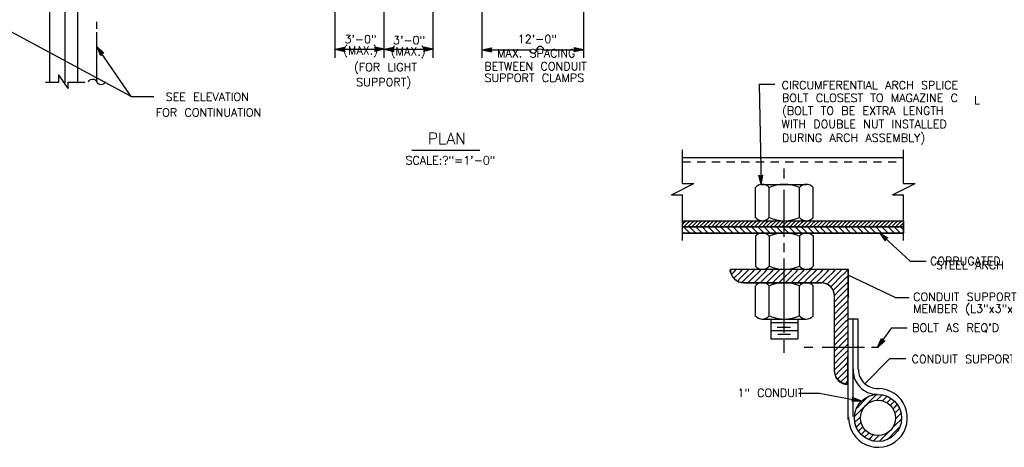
# Model space of a CAD drawing. Extents: x -28.6 to 13.4, y -12 to 18.
# Tile 3 of 6: x -21 to -5.9, y -0.1 to 6.5. Entities that reach past the tile are written whole.
import ezdxf
from ezdxf.enums import TextEntityAlignment as Align

# ---------------------------------------------------------------- set-up
doc = ezdxf.new("R2010")
doc.units = 0
doc.header["$MEASUREMENT"] = 0
doc.linetypes.add('HIDDEN2', pattern=[0.1875, 0.125, -0.0625])
doc.layers.add('01', color=7, linetype='CONTINUOUS')
doc.styles.add('TXT_SHX', font='txt.shx')

msp = doc.modelspace()

# ---------------------------------------------------------------- linework, layer by layer
at = {"layer": '01', "color": 7, "linetype": 'CONTINUOUS'}
for p, q in [((-16.156, 5.901), (-16.156, 10.379)), ((-15.406, 5.901), (-15.406, 10.401)), ((-14.656, 5.901), (-14.656, 10.379)), ((-20.301, 9.12), (-20.301, 5.516)), ((-20.528, 5.527), (-20.528, 8.655)), ((-13.906, 5.901), (-13.906, 7.651)), ((-12.352, 5.901), (-12.352, 7.651)), ((-20.105, 6.655), (-20.105, 5.513)), ((-19.282, 5.307), (-21.737, 6.624)), ((-19.807, 6.396), (-19.807, 6.45)), ((-19.807, 6.344), (-19.807, 6.396)), ((-19.807, 5.526), (-19.807, 6.29)), ((-19.282, 5.307), (-19.807, 6.07)), ((-19.807, 6.07), (-19.7, 5.969)), ((-19.807, 6.07), (-19.751, 5.934)), ((-19.786, 6.04), (-19.716, 5.973)), ((-19.786, 6.04), (-19.749, 5.951)), ((-16.156, 6.029), (-16.012, 6.06)), ((-16.119, 6.029), (-16.025, 6.049)), ((-16.083, 6.029), (-16.038, 6.039)), ((-16.038, 6.039), (-16.042, 6.029)), ((-16.025, 6.049), (-16.034, 6.029)), ((-16.012, 6.06), (-16.026, 6.029)), ((-15.406, 6.029), (-15.55, 6.06)), ((-15.536, 6.029), (-15.55, 6.06)), ((-15.443, 6.029), (-15.537, 6.049)), ((-15.528, 6.029), (-15.537, 6.049)), ((-15.479, 6.029), (-15.524, 6.038)), ((-15.52, 6.029), (-15.524, 6.038)), ((-15.406, 6.029), (-15.262, 6.06)), ((-15.369, 6.029), (-15.275, 6.049)), ((-15.333, 6.029), (-15.288, 6.039)), ((-15.288, 6.039), (-15.292, 6.029)), ((-15.275, 6.049), (-15.284, 6.029)), ((-15.262, 6.06), (-15.276, 6.029)), ((-14.656, 6.029), (-14.8, 6.06)), ((-14.786, 6.029), (-14.8, 6.06)), ((-14.693, 6.029), (-14.787, 6.049)), ((-14.778, 6.029), (-14.787, 6.049)), ((-14.729, 6.029), (-14.774, 6.038)), ((-14.77, 6.029), (-14.774, 6.038)), ((-13.906, 6.022), (-13.762, 6.053)), ((-13.869, 6.022), (-13.775, 6.042)), ((-13.833, 6.022), (-13.788, 6.032)), ((-13.788, 6.032), (-13.792, 6.022)), ((-13.775, 6.042), (-13.784, 6.022)), ((-13.762, 6.053), (-13.776, 6.022)), ((-12.352, 6.022), (-12.496, 6.053)), ((-12.482, 6.022), (-12.496, 6.053)), ((-12.389, 6.022), (-12.483, 6.042)), ((-12.474, 6.022), (-12.483, 6.042)), ((-19.766, 6.01), (-19.748, 5.968)), ((-19.766, 6.01), (-19.732, 5.978)), ((-19.733, 5.963), (-19.751, 5.934)), ((-19.738, 5.969), (-19.749, 5.951)), ((-19.742, 5.976), (-19.748, 5.968)), ((-19.732, 5.978), (-19.742, 5.976)), ((-19.716, 5.973), (-19.738, 5.969)), ((-19.7, 5.969), (-19.733, 5.963)), ((-16.156, 6.029), (-15.406, 6.029)), ((-16.156, 6.029), (-16.012, 5.998)), ((-16.119, 6.029), (-16.025, 6.009)), ((-16.083, 6.029), (-16.038, 6.02)), ((-16.042, 6.029), (-16.038, 6.02)), ((-16.034, 6.029), (-16.025, 6.009)), ((-16.026, 6.029), (-16.012, 5.998)), ((-15.406, 6.029), (-15.55, 5.998)), ((-15.55, 5.998), (-15.536, 6.029)), ((-15.443, 6.029), (-15.537, 6.009)), ((-15.537, 6.009), (-15.528, 6.029)), ((-15.479, 6.029), (-15.524, 6.019)), ((-15.524, 6.019), (-15.52, 6.029)), ((-15.406, 6.029), (-14.656, 6.029)), ((-15.406, 6.029), (-15.262, 5.998)), ((-15.369, 6.029), (-15.275, 6.009)), ((-15.333, 6.029), (-15.288, 6.02)), ((-15.292, 6.029), (-15.288, 6.02)), ((-15.284, 6.029), (-15.275, 6.009)), ((-15.276, 6.029), (-15.262, 5.998)), ((-14.656, 6.029), (-14.8, 5.998)), ((-14.8, 5.998), (-14.786, 6.029)), ((-14.693, 6.029), (-14.787, 6.009)), ((-14.787, 6.009), (-14.778, 6.029)), ((-14.729, 6.029), (-14.774, 6.019)), ((-14.774, 6.019), (-14.77, 6.029)), ((-13.906, 6.022), (-13.762, 5.991)), ((-13.906, 6.022), (-13.18, 6.022)), ((-13.869, 6.022), (-13.775, 6.002)), ((-13.833, 6.022), (-13.788, 6.013)), ((-13.792, 6.022), (-13.788, 6.013)), ((-13.784, 6.022), (-13.775, 6.002)), ((-13.776, 6.022), (-13.762, 5.991)), ((-12.967, 6.022), (-12.352, 6.022)), ((-12.352, 6.022), (-12.496, 5.991)), ((-12.496, 5.991), (-12.482, 6.022)), ((-12.389, 6.022), (-12.483, 6.002)), ((-12.483, 6.002), (-12.474, 6.022)), ((-12.425, 6.022), (-12.47, 6.031)), ((-12.466, 6.022), (-12.47, 6.031)), ((-12.425, 6.022), (-12.47, 6.012)), ((-12.47, 6.012), (-12.466, 6.022)), ((-20.392, 5.527), (-20.392, 5.636)), ((-20.247, 5.427), (-20.392, 5.636)), ((-20.596, 5.527), (-20.392, 5.527)), ((-20.247, 5.427), (-20.247, 5.527)), ((-20.247, 5.527), (-19.994, 5.527)), ((-9.663, 5.495), (-9.427, 5.495)), ((-9.663, 5.495), (-9.636, 3.959)), ((-19.282, 5.307), (-18.938, 5.307)), ((-14.984, 4.487), (-13.941, 4.487)), ((-10.839, 3.974), (-10.839, 4.488)), ((-7.454, 3.974), (-7.454, 4.488)), ((-10.839, 4.37), (-7.454, 4.37)), ((-9.636, 3.959), (-9.67, 4.102)), ((-9.67, 4.102), (-9.638, 4.089)), ((-9.637, 3.996), (-9.658, 4.09)), ((-9.658, 4.09), (-9.638, 4.081)), ((-9.637, 4.032), (-9.648, 4.077)), ((-9.648, 4.077), (-9.638, 4.073)), ((-9.638, 4.089), (-9.608, 4.104)), ((-9.638, 4.081), (-9.618, 4.09)), ((-9.638, 4.073), (-9.629, 4.077)), ((-9.637, 3.996), (-9.618, 4.09)), ((-9.637, 4.032), (-9.629, 4.077)), ((-9.636, 3.959), (-9.608, 4.104)), ((-9.28, 4.049), (-9.28, 4.202)), ((-11.007, 3.802), (-10.663, 3.974)), ((-10.839, 3.974), (-10.663, 3.974)), ((-9.634, 3.959), (-8.938, 3.959)), ((-7.622, 3.802), (-7.278, 3.974)), ((-7.454, 3.974), (-7.278, 3.974)), ((-11.007, 3.802), (-10.839, 3.802)), ((-10.839, 3.103), (-10.839, 3.802)), ((-9.721, 3.443), (-9.721, 3.911)), ((-9.513, 3.443), (-9.513, 3.911)), ((-9.28, 3.16), (-9.28, 3.878)), ((-9.047, 3.443), (-9.047, 3.911)), ((-8.839, 3.443), (-8.839, 3.911)), ((-7.622, 3.802), (-7.454, 3.802)), ((-7.454, 3.103), (-7.454, 3.802)), ((-10.839, 3.405), (-7.454, 3.405)), ((-10.839, 3.348), (-10.806, 3.381)), ((-10.817, 3.31), (-10.806, 3.321)), ((-10.806, 3.381), (-10.782, 3.405)), ((-10.806, 3.321), (-10.746, 3.381)), ((-10.757, 3.31), (-10.746, 3.321)), ((-10.746, 3.381), (-10.722, 3.405)), ((-10.746, 3.321), (-10.686, 3.381)), ((-10.697, 3.31), (-10.686, 3.321)), ((-10.686, 3.381), (-10.662, 3.405)), ((-10.686, 3.321), (-10.626, 3.381)), ((-10.637, 3.31), (-10.626, 3.321)), ((-10.626, 3.381), (-10.602, 3.405)), ((-10.626, 3.321), (-10.566, 3.381)), ((-10.577, 3.31), (-10.566, 3.321)), ((-10.566, 3.381), (-10.542, 3.405)), ((-10.566, 3.321), (-10.506, 3.381)), ((-10.517, 3.31), (-10.506, 3.321)), ((-10.506, 3.381), (-10.482, 3.405)), ((-10.506, 3.321), (-10.446, 3.381)), ((-10.457, 3.31), (-10.446, 3.321)), ((-10.446, 3.381), (-10.422, 3.405)), ((-10.446, 3.321), (-10.386, 3.381)), ((-10.397, 3.31), (-10.386, 3.321)), ((-10.386, 3.381), (-10.362, 3.405)), ((-10.386, 3.321), (-10.326, 3.381)), ((-10.337, 3.31), (-10.326, 3.321)), ((-10.326, 3.381), (-10.302, 3.405)), ((-10.326, 3.321), (-10.266, 3.381)), ((-10.277, 3.31), (-10.266, 3.321)), ((-10.266, 3.381), (-10.242, 3.405)), ((-10.266, 3.321), (-10.206, 3.381)), ((-10.217, 3.31), (-10.206, 3.321)), ((-10.206, 3.381), (-10.182, 3.405)), ((-10.206, 3.321), (-10.146, 3.381)), ((-10.157, 3.31), (-10.146, 3.321)), ((-10.146, 3.381), (-10.122, 3.405)), ((-10.146, 3.321), (-10.086, 3.381)), ((-10.097, 3.31), (-10.086, 3.321)), ((-10.086, 3.381), (-10.062, 3.405)), ((-10.086, 3.321), (-10.026, 3.381)), ((-10.037, 3.31), (-10.026, 3.321)), ((-10.026, 3.381), (-10.002, 3.405)), ((-10.026, 3.321), (-9.966, 3.381)), ((-9.977, 3.31), (-9.966, 3.321)), ((-9.966, 3.381), (-9.942, 3.405)), ((-9.966, 3.321), (-9.906, 3.381)), ((-9.917, 3.31), (-9.906, 3.321)), ((-9.906, 3.381), (-9.882, 3.405)), ((-9.906, 3.321), (-9.846, 3.381)), ((-9.857, 3.31), (-9.846, 3.321)), ((-9.846, 3.381), (-9.822, 3.405)), ((-9.846, 3.321), (-9.786, 3.381)), ((-9.797, 3.31), (-9.786, 3.321)), ((-9.786, 3.381), (-9.762, 3.405)), ((-9.786, 3.321), (-9.726, 3.381)), ((-9.737, 3.31), (-9.726, 3.321)), ((-9.726, 3.381), (-9.702, 3.405)), ((-9.726, 3.321), (-9.666, 3.381)), ((-9.677, 3.31), (-9.666, 3.321)), ((-9.666, 3.381), (-9.642, 3.405)), ((-9.666, 3.321), (-9.606, 3.381)), ((-9.617, 3.31), (-9.606, 3.321)), ((-9.606, 3.381), (-9.582, 3.405)), ((-9.606, 3.321), (-9.546, 3.381)), ((-9.557, 3.31), (-9.546, 3.321)), ((-9.546, 3.381), (-9.522, 3.405)), ((-9.546, 3.321), (-9.486, 3.381)), ((-9.497, 3.31), (-9.486, 3.321)), ((-9.486, 3.381), (-9.462, 3.405)), ((-9.486, 3.321), (-9.426, 3.381)), ((-9.437, 3.31), (-9.426, 3.321)), ((-9.426, 3.381), (-9.402, 3.405)), ((-9.426, 3.321), (-9.366, 3.381)), ((-9.377, 3.31), (-9.366, 3.321)), ((-9.366, 3.381), (-9.342, 3.405)), ((-9.366, 3.321), (-9.306, 3.381)), ((-9.317, 3.31), (-9.306, 3.321)), ((-9.306, 3.381), (-9.282, 3.405)), ((-9.306, 3.321), (-9.246, 3.381)), ((-9.257, 3.31), (-9.246, 3.321)), ((-9.246, 3.381), (-9.222, 3.405)), ((-9.246, 3.321), (-9.186, 3.381)), ((-9.197, 3.31), (-9.186, 3.321)), ((-9.186, 3.381), (-9.162, 3.405)), ((-9.186, 3.321), (-9.126, 3.381)), ((-9.137, 3.31), (-9.126, 3.321)), ((-9.126, 3.381), (-9.102, 3.405)), ((-9.126, 3.321), (-9.066, 3.381)), ((-9.077, 3.31), (-9.066, 3.321)), ((-9.066, 3.381), (-9.042, 3.405)), ((-9.066, 3.321), (-9.006, 3.381)), ((-9.017, 3.31), (-9.006, 3.321)), ((-9.006, 3.381), (-8.982, 3.405)), ((-9.006, 3.321), (-8.946, 3.381)), ((-8.957, 3.31), (-8.946, 3.321)), ((-8.946, 3.381), (-8.922, 3.405)), ((-8.946, 3.321), (-8.886, 3.381)), ((-8.897, 3.31), (-8.886, 3.321)), ((-8.886, 3.381), (-8.862, 3.405)), ((-8.886, 3.321), (-8.826, 3.381)), ((-8.837, 3.31), (-8.826, 3.321)), ((-8.826, 3.381), (-8.802, 3.405)), ((-8.826, 3.321), (-8.766, 3.381)), ((-8.777, 3.31), (-8.766, 3.321)), ((-8.766, 3.381), (-8.742, 3.405)), ((-8.766, 3.321), (-8.706, 3.381)), ((-8.717, 3.31), (-8.706, 3.321)), ((-8.706, 3.381), (-8.682, 3.405)), ((-8.706, 3.321), (-8.646, 3.381)), ((-8.657, 3.31), (-8.646, 3.321)), ((-8.646, 3.381), (-8.622, 3.405)), ((-8.646, 3.321), (-8.586, 3.381)), ((-8.597, 3.31), (-8.586, 3.321)), ((-8.586, 3.381), (-8.562, 3.405)), ((-8.586, 3.321), (-8.526, 3.381)), ((-8.537, 3.31), (-8.526, 3.321)), ((-8.526, 3.381), (-8.502, 3.405)), ((-8.526, 3.321), (-8.466, 3.381)), ((-8.477, 3.31), (-8.466, 3.321)), ((-8.466, 3.381), (-8.442, 3.405)), ((-8.466, 3.321), (-8.406, 3.381)), ((-8.417, 3.31), (-8.406, 3.321)), ((-8.406, 3.381), (-8.382, 3.405)), ((-8.406, 3.321), (-8.346, 3.381)), ((-8.357, 3.31), (-8.346, 3.321)), ((-8.346, 3.381), (-8.322, 3.405)), ((-8.346, 3.321), (-8.286, 3.381)), ((-8.297, 3.31), (-8.286, 3.321)), ((-8.286, 3.381), (-8.262, 3.405)), ((-8.286, 3.321), (-8.226, 3.381)), ((-8.237, 3.31), (-8.226, 3.321)), ((-8.226, 3.381), (-8.202, 3.405)), ((-8.226, 3.321), (-8.166, 3.381)), ((-8.177, 3.31), (-8.166, 3.321)), ((-8.166, 3.381), (-8.142, 3.405)), ((-8.166, 3.321), (-8.106, 3.381)), ((-8.117, 3.31), (-8.106, 3.321)), ((-8.106, 3.381), (-8.082, 3.405)), ((-8.106, 3.321), (-8.046, 3.381)), ((-8.057, 3.31), (-8.046, 3.321)), ((-8.046, 3.381), (-8.022, 3.405)), ((-8.046, 3.321), (-7.986, 3.381)), ((-7.997, 3.31), (-7.986, 3.321)), ((-7.986, 3.381), (-7.962, 3.405)), ((-7.986, 3.321), (-7.926, 3.381)), ((-7.937, 3.31), (-7.926, 3.321)), ((-7.926, 3.381), (-7.902, 3.405)), ((-7.926, 3.321), (-7.866, 3.381)), ((-7.877, 3.31), (-7.866, 3.321)), ((-7.866, 3.381), (-7.842, 3.405)), ((-7.866, 3.321), (-7.806, 3.381)), ((-7.817, 3.31), (-7.806, 3.321)), ((-7.806, 3.381), (-7.782, 3.405)), ((-7.806, 3.321), (-7.746, 3.381)), ((-7.757, 3.31), (-7.746, 3.321)), ((-7.746, 3.381), (-7.722, 3.405)), ((-7.746, 3.321), (-7.686, 3.381)), ((-7.697, 3.31), (-7.686, 3.321)), ((-7.686, 3.381), (-7.662, 3.405)), ((-7.686, 3.321), (-7.626, 3.381)), ((-7.637, 3.31), (-7.626, 3.321)), ((-7.626, 3.381), (-7.602, 3.405)), ((-7.626, 3.321), (-7.566, 3.381)), ((-7.577, 3.31), (-7.566, 3.321)), ((-7.566, 3.381), (-7.542, 3.405)), ((-7.566, 3.321), (-7.506, 3.381)), ((-7.517, 3.31), (-7.506, 3.321)), ((-7.506, 3.381), (-7.482, 3.405)), ((-7.506, 3.321), (-7.454, 3.373)), ((-10.839, 3.31), (-7.454, 3.31)), ((-10.834, 3.224), (-10.839, 3.229)), ((-10.839, 3.215), (-7.454, 3.215)), ((-10.825, 3.215), (-10.834, 3.224)), ((-10.739, 3.224), (-10.825, 3.31)), ((-10.73, 3.215), (-10.739, 3.224)), ((-10.644, 3.224), (-10.73, 3.31)), ((-10.635, 3.215), (-10.644, 3.224)), ((-10.549, 3.224), (-10.635, 3.31)), ((-10.54, 3.215), (-10.549, 3.224)), ((-10.454, 3.224), (-10.54, 3.31)), ((-10.445, 3.215), (-10.454, 3.224)), ((-10.359, 3.224), (-10.445, 3.31)), ((-10.35, 3.215), (-10.359, 3.224)), ((-10.264, 3.224), (-10.35, 3.31)), ((-10.255, 3.215), (-10.264, 3.224)), ((-10.169, 3.224), (-10.255, 3.31)), ((-10.16, 3.215), (-10.169, 3.224)), ((-10.074, 3.224), (-10.16, 3.31)), ((-10.065, 3.215), (-10.074, 3.224)), ((-9.979, 3.224), (-10.065, 3.31)), ((-9.97, 3.215), (-9.979, 3.224)), ((-9.884, 3.224), (-9.97, 3.31)), ((-9.875, 3.215), (-9.884, 3.224)), ((-9.789, 3.224), (-9.875, 3.31)), ((-9.78, 3.215), (-9.789, 3.224)), ((-9.694, 3.224), (-9.78, 3.31)), ((-9.721, 3.177), (-9.721, 2.709)), ((-9.685, 3.215), (-9.694, 3.224)), ((-9.599, 3.224), (-9.685, 3.31)), ((-9.59, 3.215), (-9.599, 3.224)), ((-9.504, 3.224), (-9.59, 3.31)), ((-9.513, 3.177), (-9.513, 2.709)), ((-9.495, 3.215), (-9.504, 3.224)), ((-9.409, 3.224), (-9.495, 3.31)), ((-9.4, 3.215), (-9.409, 3.224)), ((-9.314, 3.224), (-9.4, 3.31)), ((-9.305, 3.215), (-9.314, 3.224)), ((-9.219, 3.224), (-9.305, 3.31)), ((-9.21, 3.215), (-9.219, 3.224)), ((-9.124, 3.224), (-9.21, 3.31)), ((-9.115, 3.215), (-9.124, 3.224)), ((-9.029, 3.224), (-9.115, 3.31)), ((-9.047, 3.177), (-9.047, 2.709)), ((-9.02, 3.215), (-9.029, 3.224)), ((-8.934, 3.224), (-9.02, 3.31)), ((-8.925, 3.215), (-8.934, 3.224)), ((-8.839, 3.224), (-8.925, 3.31)), ((-8.83, 3.215), (-8.839, 3.224)), ((-8.839, 3.177), (-8.839, 2.709)), ((-8.744, 3.224), (-8.83, 3.31)), ((-8.735, 3.215), (-8.744, 3.224)), ((-8.649, 3.224), (-8.735, 3.31)), ((-8.64, 3.215), (-8.649, 3.224)), ((-8.554, 3.224), (-8.64, 3.31)), ((-8.545, 3.215), (-8.554, 3.224)), ((-8.459, 3.224), (-8.545, 3.31)), ((-8.45, 3.215), (-8.459, 3.224)), ((-8.364, 3.224), (-8.45, 3.31)), ((-8.355, 3.215), (-8.364, 3.224)), ((-8.269, 3.224), (-8.355, 3.31)), ((-8.26, 3.215), (-8.269, 3.224)), ((-8.174, 3.224), (-8.26, 3.31)), ((-8.165, 3.215), (-8.174, 3.224)), ((-8.079, 3.224), (-8.165, 3.31)), ((-8.07, 3.215), (-8.079, 3.224)), ((-7.984, 3.224), (-8.07, 3.31)), ((-7.975, 3.215), (-7.984, 3.224)), ((-7.889, 3.224), (-7.975, 3.31)), ((-7.88, 3.215), (-7.889, 3.224)), ((-7.794, 3.224), (-7.88, 3.31)), ((-7.354, 2.783), (-7.819, 3.215)), ((-7.819, 3.215), (-7.692, 3.14)), ((-7.819, 3.215), (-7.735, 3.094)), ((-7.785, 3.215), (-7.794, 3.224)), ((-7.792, 3.19), (-7.709, 3.14)), ((-7.792, 3.19), (-7.737, 3.111)), ((-7.699, 3.224), (-7.785, 3.31)), ((-7.69, 3.215), (-7.699, 3.224)), ((-7.604, 3.224), (-7.69, 3.31)), ((-7.595, 3.215), (-7.604, 3.224)), ((-7.509, 3.224), (-7.595, 3.31)), ((-7.5, 3.215), (-7.509, 3.224)), ((-7.454, 3.264), (-7.5, 3.31)), ((-7.457, 3.31), (-7.454, 3.313)), ((-9.28, 2.924), (-9.28, 3.06)), ((-7.766, 3.165), (-7.739, 3.128)), ((-7.766, 3.165), (-7.726, 3.142)), ((-7.735, 3.137), (-7.739, 3.128)), ((-7.73, 3.132), (-7.737, 3.111)), ((-7.726, 3.142), (-7.735, 3.137)), ((-7.724, 3.127), (-7.735, 3.094)), ((-7.709, 3.14), (-7.73, 3.132)), ((-7.692, 3.14), (-7.724, 3.127)), ((-9.28, 1.69), (-9.28, 2.825)), ((-7.354, 2.783), (-7.109, 2.783)), ((-10.102, 2.661), (-8.303, 2.661)), ((-10.102, 2.653), (-10.102, 2.661)), ((-10.088, 2.582), (-10.047, 2.624)), ((-10.047, 2.624), (-10.01, 2.661)), ((-10.047, 2.529), (-9.952, 2.624)), ((-9.952, 2.624), (-9.915, 2.661)), ((-9.952, 2.529), (-9.857, 2.624)), ((-9.857, 2.624), (-9.82, 2.661)), ((-9.857, 2.529), (-9.762, 2.624)), ((-9.762, 2.624), (-9.725, 2.661)), ((-9.762, 2.529), (-9.667, 2.624)), ((-9.667, 2.624), (-9.63, 2.661)), ((-9.667, 2.529), (-9.572, 2.624)), ((-9.572, 2.624), (-9.535, 2.661)), ((-9.572, 2.529), (-9.477, 2.624)), ((-9.477, 2.624), (-9.44, 2.661)), ((-9.477, 2.529), (-9.382, 2.624)), ((-9.382, 2.624), (-9.345, 2.661)), ((-9.382, 2.529), (-9.287, 2.624)), ((-9.287, 2.624), (-9.25, 2.661)), ((-9.287, 2.529), (-9.192, 2.624)), ((-9.192, 2.624), (-9.155, 2.661)), ((-9.192, 2.529), (-9.097, 2.624)), ((-9.097, 2.624), (-9.06, 2.661)), ((-9.097, 2.529), (-9.002, 2.624)), ((-9.002, 2.624), (-8.965, 2.661)), ((-9.002, 2.529), (-8.907, 2.624)), ((-8.907, 2.624), (-8.87, 2.661)), ((-8.907, 2.529), (-8.812, 2.624)), ((-8.812, 2.624), (-8.775, 2.661)), ((-8.812, 2.529), (-8.717, 2.624)), ((-8.717, 2.624), (-8.68, 2.661)), ((-8.717, 2.529), (-8.622, 2.624)), ((-8.622, 2.624), (-8.585, 2.661)), ((-8.622, 2.529), (-8.527, 2.624)), ((-8.527, 2.624), (-8.49, 2.661)), ((-8.527, 2.529), (-8.432, 2.624)), ((-8.432, 2.624), (-8.395, 2.661)), ((-8.432, 2.529), (-8.337, 2.624)), ((-8.337, 2.624), (-8.304, 2.657)), ((-8.303, 0.362), (-8.303, 2.661)), ((-7.582, 2.231), (-8.303, 2.57)), ((-10.051, 2.524), (-10.047, 2.529)), ((-9.999, 2.481), (-9.952, 2.529)), ((-9.928, 2.457), (-9.857, 2.529)), ((-9.902, 2.453), (-8.711, 2.453)), ((-9.838, 2.453), (-9.762, 2.529)), ((-9.743, 2.453), (-9.667, 2.529)), ((-9.648, 2.453), (-9.572, 2.529)), ((-9.553, 2.453), (-9.477, 2.529)), ((-9.458, 2.453), (-9.382, 2.529)), ((-9.363, 2.453), (-9.287, 2.529)), ((-9.268, 2.453), (-9.192, 2.529)), ((-9.173, 2.453), (-9.097, 2.529)), ((-9.078, 2.453), (-9.002, 2.529)), ((-8.983, 2.453), (-8.907, 2.529)), ((-8.888, 2.453), (-8.812, 2.529)), ((-8.793, 2.453), (-8.717, 2.529)), ((-8.7, 2.451), (-8.622, 2.529)), ((-8.625, 2.431), (-8.622, 2.434)), ((-8.622, 2.434), (-8.527, 2.529)), ((-8.569, 2.392), (-8.527, 2.434)), ((-8.527, 2.434), (-8.432, 2.529)), ((-8.527, 2.339), (-8.432, 2.434)), ((-8.432, 2.434), (-8.337, 2.529)), ((-8.432, 2.339), (-8.337, 2.434)), ((-8.337, 2.529), (-8.304, 2.562)), ((-8.337, 2.434), (-8.304, 2.467)), ((-9.721, 1.937), (-9.721, 2.405)), ((-9.513, 1.937), (-9.513, 2.405)), ((-9.047, 1.937), (-9.047, 2.405)), ((-8.839, 1.937), (-8.839, 2.405)), ((-8.531, 2.335), (-8.527, 2.339)), ((-8.513, 2.258), (-8.432, 2.339)), ((-8.432, 2.244), (-8.337, 2.339)), ((-8.337, 2.339), (-8.305, 2.371)), ((-8.337, 2.244), (-8.305, 2.276)), ((-8.511, 1.098), (-8.511, 2.253)), ((-8.511, 2.165), (-8.432, 2.244)), ((-8.511, 2.07), (-8.432, 2.149)), ((-8.432, 2.149), (-8.337, 2.244)), ((-8.432, 2.054), (-8.337, 2.149)), ((-8.337, 2.149), (-8.306, 2.18)), ((-7.582, 2.231), (-7.369, 2.231)), ((-8.511, 1.975), (-8.432, 2.054)), ((-8.432, 1.959), (-8.337, 2.054)), ((-8.337, 2.054), (-8.306, 2.085)), ((-8.337, 1.959), (-8.307, 1.989)), ((-9.621, 1.898), (-8.95, 1.898)), ((-9.487, 1.898), (-9.487, 1.597)), ((-9.487, 1.847), (-9.073, 1.847)), ((-9.073, 1.898), (-9.073, 1.597)), ((-8.511, 1.88), (-8.432, 1.959)), ((-8.511, 1.785), (-8.432, 1.864)), ((-8.432, 1.864), (-8.337, 1.959)), ((-8.432, 1.769), (-8.337, 1.864)), ((-8.337, 1.864), (-8.307, 1.894)), ((-8.146, 1.898), (-8.303, 1.898)), ((-8.224, 0.405), (-8.224, 1.898)), ((-8.146, 1.129), (-8.146, 1.898)), ((-9.487, 1.722), (-9.073, 1.722)), ((-9.387, 1.775), (-9.187, 1.775)), ((-9.38, 1.668), (-9.187, 1.668)), ((-8.511, 1.69), (-8.432, 1.769)), ((-8.511, 1.595), (-8.432, 1.674)), ((-8.432, 1.674), (-8.337, 1.769)), ((-8.432, 1.579), (-8.337, 1.674)), ((-8.337, 1.769), (-8.307, 1.799)), ((-8.337, 1.674), (-8.308, 1.704)), ((-7.637, 1.766), (-7.85, 1.467)), ((-7.637, 1.766), (-7.4, 1.766)), ((-9.487, 1.597), (-9.073, 1.597)), ((-9.28, 1.384), (-9.28, 1.575)), ((-8.511, 1.5), (-8.432, 1.579)), ((-8.432, 1.484), (-8.337, 1.579)), ((-8.337, 1.579), (-8.308, 1.609)), ((-8.337, 1.484), (-8.309, 1.513)), ((-7.85, 1.467), (-7.792, 1.602)), ((-7.85, 1.467), (-7.741, 1.566)), ((-7.829, 1.497), (-7.79, 1.585)), ((-7.829, 1.497), (-7.758, 1.562)), ((-7.808, 1.526), (-7.79, 1.569)), ((-7.808, 1.526), (-7.774, 1.558)), ((-7.792, 1.602), (-7.775, 1.573)), ((-7.79, 1.585), (-7.779, 1.566)), ((-7.79, 1.569), (-7.784, 1.56)), ((-7.784, 1.56), (-7.774, 1.558)), ((-7.779, 1.566), (-7.758, 1.562)), ((-7.775, 1.573), (-7.741, 1.566)), ((-8.973, 1.467), (-8.844, 1.467)), ((-8.701, 1.467), (-8.052, 1.467)), ((-8.511, 1.405), (-8.432, 1.484)), ((-8.511, 1.31), (-8.432, 1.389)), ((-8.432, 1.389), (-8.337, 1.484)), ((-8.432, 1.294), (-8.337, 1.389)), ((-8.337, 1.389), (-8.309, 1.418)), ((-7.945, 1.467), (-7.839, 1.467)), ((-8.511, 1.215), (-8.432, 1.294)), ((-8.432, 1.199), (-8.337, 1.294)), ((-8.337, 1.294), (-8.31, 1.322)), ((-8.337, 1.199), (-8.31, 1.227)), ((-7.661, 1.294), (-8.044, 0.905)), ((-7.661, 1.294), (-7.417, 1.294)), ((-8.511, 1.12), (-8.432, 1.199)), ((-8.496, 1.041), (-8.432, 1.104)), ((-8.432, 1.104), (-8.337, 1.199)), ((-8.432, 1.009), (-8.337, 1.104)), ((-8.337, 1.104), (-8.31, 1.132)), ((-8.464, 0.978), (-8.432, 1.009)), ((-8.417, 0.93), (-8.337, 1.009)), ((-8.345, 0.907), (-8.337, 0.914)), ((-8.337, 1.009), (-8.311, 1.036)), ((-8.337, 0.914), (-8.311, 0.941)), ((-9.056, 0.765), (-8.739, 0.765)), ((-8.739, 0.765), (-8.098, 0.643)), ((-8.311, 0.898), (-8.303, 0.898)), ((-8.245, 0.639), (-8.226, 0.667)), ((-8.098, 0.643), (-8.245, 0.639)), ((-8.098, 0.643), (-8.234, 0.7)), ((-8.226, 0.667), (-8.234, 0.7)), ((-8.23, 0.648), (-8.218, 0.666)), ((-8.134, 0.65), (-8.23, 0.648)), ((-8.134, 0.65), (-8.223, 0.687)), ((-8.218, 0.666), (-8.223, 0.687)), ((-8.216, 0.655), (-8.21, 0.664)), ((-8.17, 0.657), (-8.216, 0.655)), ((-8.17, 0.657), (-8.212, 0.674)), ((-8.21, 0.664), (-8.212, 0.674)), ((-8.151, 0.557), (-8.056, 0.652)), ((-8.056, 0.652), (-7.995, 0.713)), ((-8.056, 0.557), (-7.961, 0.652)), ((-7.961, 0.652), (-7.868, 0.745)), ((-7.866, 0.652), (-7.779, 0.739)), ((-7.775, 0.648), (-7.771, 0.652)), ((-7.771, 0.652), (-7.706, 0.717)), ((-7.71, 0.618), (-7.676, 0.652)), ((-7.676, 0.652), (-7.644, 0.684)), ((-7.657, 0.576), (-7.592, 0.641)), ((-8.205, 0.408), (-8.151, 0.462)), ((-8.173, 0.535), (-8.151, 0.557)), ((-8.151, 0.462), (-8.056, 0.557)), ((-7.613, 0.525), (-7.581, 0.557)), ((-7.585, 0.458), (-7.581, 0.462)), ((-7.581, 0.557), (-7.549, 0.589)), ((-7.581, 0.462), (-7.515, 0.528)), ((-7.575, 0.373), (-7.492, 0.456)), ((-8.199, 0.319), (-8.151, 0.367)), ((-8.151, 0.367), (-8.114, 0.404)), ((-8.151, 0.272), (-8.106, 0.317)), ((-7.581, 0.272), (-7.486, 0.367)), ((-7.486, 0.367), (-7.485, 0.369)), ((-8.177, 0.246), (-8.151, 0.272)), ((-8.144, 0.184), (-8.078, 0.25)), ((-8.101, 0.132), (-8.056, 0.177)), ((-8.056, 0.177), (-8.035, 0.198)), ((-8.049, 0.089), (-7.984, 0.154)), ((-7.771, 0.082), (-7.686, 0.167)), ((-7.676, 0.082), (-7.581, 0.177)), ((-7.627, 0.226), (-7.581, 0.272)), ((-7.581, 0.177), (-7.513, 0.245)), ((-7.988, 0.055), (-7.961, 0.082)), ((-7.961, 0.082), (-7.917, 0.126)), ((-7.916, 0.032), (-7.866, 0.082)), ((-7.866, 0.082), (-7.834, 0.114)), ((-7.829, 0.025), (-7.771, 0.082)), ((-7.706, 0.053), (-7.676, 0.082))]:
    msp.add_line(p, q, dxfattribs=at)
at = {"layer": '01', "color": 7, "linetype": 'HIDDEN2'}
msp.add_line((-10.839, 4.306), (-7.454, 4.306), dxfattribs=at)
at = {"layer": '01', "color": 7, "linetype": 'CONTINUOUS'}
for points in [[(-10.839, 3.31), (-10.839, 3.405), (-7.454, 3.405), (-7.454, 3.31)], [(-10.839, 3.215), (-10.839, 3.31), (-7.454, 3.31), (-7.454, 3.215)], [(-10.102, 2.661), (-8.303, 2.661), (-8.311, 0.898), (-8.411, 0.925), (-8.483, 0.996), (-8.511, 1.098), (-8.511, 2.253), (-8.524, 2.324), (-8.544, 2.363), (-8.57, 2.394), (-8.608, 2.425), (-8.655, 2.445), (-8.711, 2.453), (-9.902, 2.453), (-9.971, 2.465), (-10.024, 2.495), (-10.066, 2.539), (-10.092, 2.59), (-10.108, 2.627)]]:
    msp.add_lwpolyline(points, close=True, dxfattribs=at)
for radius in [0.361, 0.27]:
    msp.add_circle((-7.845, 0.385), radius, dxfattribs=at)
for centre, radius, start, end in [((-9.617, 3.826), 0.135, 39.5313, 140.4687), ((-9.28, 3.37), 0.59, 66.7189, 113.2811), ((-8.943, 3.826), 0.135, 39.5313, 140.4687), ((-9.617, 3.539), 0.135, 219.5313, 320.4687), ((-9.28, 3.995), 0.59, 246.7189, 293.2811), ((-8.943, 3.539), 0.135, 219.5313, 320.4687), ((-9.617, 3.082), 0.135, 39.5313, 140.4687), ((-9.28, 2.626), 0.59, 66.7189, 113.2811), ((-8.943, 3.082), 0.135, 39.5313, 140.4687), ((-9.902, 2.653), 0.2, 180, 270), ((-9.617, 2.795), 0.135, 219.5313, 320.4687), ((-9.28, 3.251), 0.59, 246.7189, 293.2811), ((-8.943, 2.795), 0.135, 219.5313, 320.4687), ((-9.617, 2.32), 0.135, 39.5313, 140.4687), ((-9.28, 1.864), 0.59, 66.7189, 113.2811), ((-8.943, 2.32), 0.135, 39.5313, 140.4687), ((-8.711, 2.253), 0.2, 0, 90), ((-9.617, 2.033), 0.135, 219.5313, 320.4687), ((-9.28, 2.489), 0.59, 246.7189, 293.2811), ((-8.943, 2.033), 0.135, 219.5313, 320.4687), ((-8.311, 1.098), 0.2, 180, 270), ((-7.86, 1.111), 0.364, 176.4023, 270.2462), ((-7.853, 1.127), 0.292, 179.5748, 272.9035), ((-7.845, 0.385), 0.45, 178.3952, 90)]:
    msp.add_arc(centre, radius, start, end, dxfattribs=at)
for centre, major_axis, ratio in [((-13.019, 6.022), (-0.0535, 0), 0.979217), ((-13.126, 6.022), (0.0535, 0), 0.979217), ((-19.873, 5.525), (-0.066, -0.001), 0.652068), ((-19.741, 5.535), (0.066, 0.001), 0.652068)]:
    msp.add_ellipse(centre, major_axis=major_axis, ratio=ratio, start_param=3.141593, end_param=6.283185, dxfattribs=at)

# ---------------------------------------------------------------- texts
at = {"layer": '01', "color": 7, "linetype": 'CONTINUOUS', "style": 'TXT_SHX'}
for s, height, p in [('3\'-0"', 0.125, (-15.77, 6.122)), ('3\'-0"', 0.125, (-15.027, 6.107)), ('12\'-0"', 0.125, (-13.062, 6.124)), ('(MAX.)', 0.125, (-15.769, 5.95)), ('(MAX.)', 0.125, (-15.04, 5.936)), ('MAX. SPACING', 0.125, (-13.079, 5.906)), ('(FOR LIGHT', 0.125, (-15.388, 5.693)), ('BETWEEN CONDUIT', 0.125, (-13.09, 5.707)), ('SUPPORT)', 0.125, (-15.415, 5.464)), ('SUPPORT CLAMPS', 0.125, (-13.109, 5.529)), ('SEE ELEVATION', 0.125, (-18.118, 5.238)), ('FOR CONTINUATION', 0.125, (-18.098, 5)), ('PLAN', 0.175, (-14.448, 4.576)), ('SCALE:?"=1\'-0"', 0.125, (-14.393, 4.267)), ('STEEL ARCH', 0.125, (-6.437, 2.662))]:
    msp.add_text(s, height=height, dxfattribs=at).set_placement(p, align=Align.CENTER)
for s, p in [('CIRCUMFERENTIAL ARCH SPLICE', (-9.321, 5.418)), ('BOLT CLOSEST TO MAGAZINE C', (-9.316, 5.223)), ('L', (-6.375, 5.189)), ('(BOLT TO BE EXTRA LENGTH', (-9.316, 5.026)), ('WITH DOUBLE NUT INSTALLED', (-9.322, 4.822)), ('DURING ARCH ASSEMBLY)', (-9.316, 4.612)), ('CORRUGATED', (-7.049, 2.724)), ('CONDUIT SUPPORT', (-7.306, 2.177)), ('MEMBER (L3"x3"x?")', (-7.306, 1.996)), ("BOLT AS REQ'D", (-7.322, 1.704)), ('CONDUIT SUPPORT CLAMP', (-7.33, 1.224)), ('1" CONDUIT', (-10, 0.707))]:
    msp.add_text(s, height=0.125, dxfattribs=at).set_placement(p)

doc.saveas('drawing.dxf')
